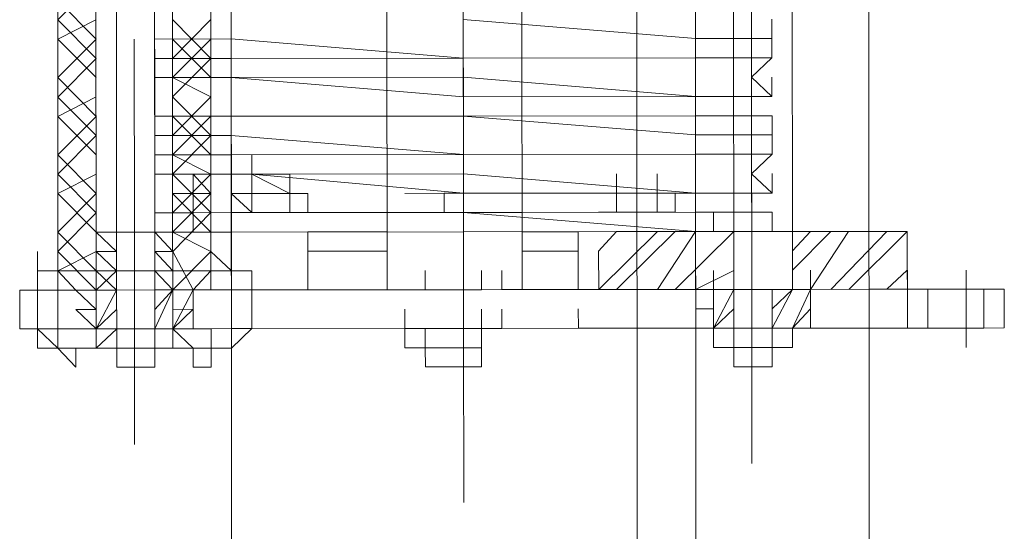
# Model space of a CAD drawing. Header units: inches. Extents: x -5850 to 5646, y 8947 to 13007.
# Tile 242 of 256: x -4032 to -4011, y 11299 to 11310. Entities that reach past the tile are written whole.
import ezdxf

# ---------------------------------------------------------------- set-up
doc = ezdxf.new("R2010")
doc.units = ezdxf.units.IN
doc.header["$MEASUREMENT"] = 0
doc.layers.add('at_Entity', color=7, linetype='Continuous')
doc.layers.add('at_Rect', color=7, linetype='Continuous')

msp = doc.modelspace()

# ---------------------------------------------------------------- linework, layer by layer
at = {"layer": 'at_Entity', "color": 7, "lineweight": 20}
for p, q in [((-4018.275, 10561.155), (-4019.022, 11398.348)), ((-4018.221, 10500.327), (-4019.022, 11398.348)), ((-4013.948, 11398.352), (-4013.146, 10500.332)), ((-4013.146, 10500.332), (-4013.948, 11398.352)), ((-4031.597, 11304.145), (-4031.622, 11332.022)), ((-4028.251, 11304.148), (-4028.276, 11332.025)), ((-4027.805, 11304.148), (-4027.83, 11332.025)), ((-4024.403, 11304.151), (-4024.428, 11332.028)), ((-4021.473, 11332.031), (-4021.448, 11304.154)), ((-4017.656, 11304.157), (-4017.681, 11332.034)), ((-4030.761, 11305.412), (-4030.784, 11331.175)), ((-4030.315, 11305.412), (-4030.338, 11331.175)), ((-4029.502, 11331.176), (-4029.479, 11305.413)), ((-4029.112, 11331.176), (-4029.089, 11305.413)), ((-4016.819, 11304.158), (-4016.843, 11331.187)), ((-4015.561, 11331.188), (-4015.538, 11305.425)), ((-4027.141, 10561.147), (-4027.826, 11328.222)), ((-4016.938, 10500.328), (-4017.677, 11328.231)), ((-4029.483, 11310.058), (-4029.483, 11309.634)), ((-4022.736, 11310.064), (-4017.661, 11309.645)), ((-4015.988, 11309.646), (-4015.988, 11310.07)), ((-4029.483, 11309.634), (-4027.81, 11309.636)), ((-4029.483, 11309.634), (-4029.482, 11309.21)), ((-4027.81, 11309.636), (-4022.735, 11309.216)), ((-4017.661, 11309.645), (-4015.988, 11309.646)), ((-4016.433, 11309.222), (-4016.434, 11309.646)), ((-4016.434, 11309.646), (-4015.988, 11309.646)), ((-4015.987, 11309.222), (-4015.988, 11309.646)), ((-4029.482, 11309.21), (-4027.809, 11309.212)), ((-4029.482, 11308.792), (-4029.482, 11309.21)), ((-4029.482, 11309.21), (-4029.482, 11308.792)), ((-4022.735, 11309.216), (-4027.809, 11309.212)), ((-4022.735, 11309.216), (-4017.66, 11309.221)), ((-4017.66, 11309.221), (-4022.735, 11309.216)), ((-4017.66, 11309.221), (-4015.987, 11309.222)), ((-4015.987, 11309.222), (-4017.66, 11309.221)), ((-4015.987, 11309.222), (-4016.433, 11309.222)), ((-4016.433, 11308.804), (-4015.987, 11309.222)), ((-4029.482, 11308.792), (-4027.809, 11308.794)), ((-4027.809, 11308.794), (-4029.482, 11308.792)), ((-4029.482, 11308.792), (-4029.481, 11307.944)), ((-4022.734, 11308.798), (-4027.809, 11308.794)), ((-4027.809, 11308.794), (-4022.734, 11308.374)), ((-4022.734, 11308.798), (-4017.66, 11308.379)), ((-4015.987, 11308.38), (-4016.433, 11308.804)), ((-4015.987, 11308.38), (-4015.987, 11308.804)), ((-4029.481, 11307.944), (-4029.482, 11308.368)), ((-4017.66, 11308.379), (-4022.734, 11308.374)), ((-4017.66, 11308.379), (-4015.987, 11308.38)), ((-4015.987, 11308.38), (-4017.66, 11308.379)), ((-4016.432, 11307.956), (-4016.433, 11308.38)), ((-4016.433, 11308.38), (-4015.987, 11308.38)), ((-4029.481, 11307.944), (-4027.808, 11307.946)), ((-4027.808, 11307.946), (-4029.481, 11307.944)), ((-4029.481, 11307.944), (-4029.481, 11307.526)), ((-4027.808, 11307.946), (-4022.734, 11307.95)), ((-4022.734, 11307.95), (-4027.808, 11307.946)), ((-4017.659, 11307.955), (-4022.734, 11307.95)), ((-4022.734, 11307.95), (-4017.659, 11307.537)), ((-4017.659, 11307.955), (-4015.986, 11307.957)), ((-4015.986, 11307.957), (-4016.432, 11307.956)), ((-4015.986, 11307.538), (-4015.986, 11307.957)), ((-4029.481, 11307.526), (-4027.808, 11307.528)), ((-4029.481, 11307.526), (-4029.48, 11307.102)), ((-4027.808, 11307.528), (-4022.733, 11307.108)), ((-4017.659, 11307.537), (-4015.986, 11307.538)), ((-4016.432, 11307.114), (-4016.432, 11307.538)), ((-4016.432, 11307.538), (-4015.986, 11307.538)), ((-4015.985, 11307.114), (-4015.986, 11307.538)), ((-4029.48, 11307.102), (-4027.807, 11307.104)), ((-4029.48, 11306.679), (-4029.48, 11307.102)), ((-4029.48, 11307.102), (-4029.48, 11306.679)), ((-4027.807, 11307.104), (-4022.733, 11307.108)), ((-4022.733, 11307.108), (-4017.658, 11307.113)), ((-4017.658, 11307.113), (-4022.733, 11307.108)), ((-4017.658, 11307.113), (-4015.985, 11307.114)), ((-4015.985, 11307.114), (-4017.658, 11307.113)), ((-4015.985, 11307.114), (-4016.432, 11307.114)), ((-4016.431, 11306.69), (-4015.985, 11307.114)), ((-4029.48, 11306.679), (-4027.807, 11306.68)), ((-4029.48, 11306.679), (-4029.09, 11306.679)), ((-4029.48, 11306.679), (-4029.479, 11305.413)), ((-4029.089, 11306.255), (-4029.09, 11306.679)), ((-4029.09, 11306.679), (-4028.644, 11306.679)), ((-4027.807, 11306.68), (-4028.644, 11306.679)), ((-4028.644, 11306.679), (-4028.253, 11306.256)), ((-4027.807, 11306.68), (-4022.733, 11306.685)), ((-4026.525, 11306.681), (-4027.807, 11306.68)), ((-4026.524, 11306.257), (-4027.361, 11306.681)), ((-4027.361, 11306.681), (-4022.732, 11306.261)), ((-4027.361, 11306.257), (-4027.361, 11306.681)), ((-4027.361, 11306.257), (-4027.361, 11306.681)), ((-4027.361, 11306.257), (-4027.361, 11306.681)), ((-4026.524, 11306.257), (-4026.525, 11306.681)), ((-4026.524, 11306.257), (-4026.525, 11306.681)), ((-4026.525, 11306.681), (-4026.524, 11305.839)), ((-4026.524, 11306.257), (-4026.525, 11306.681)), ((-4026.525, 11306.681), (-4026.524, 11306.257)), ((-4026.524, 11306.257), (-4026.525, 11306.681)), ((-4026.524, 11306.257), (-4026.525, 11306.681)), ((-4022.733, 11306.685), (-4017.658, 11306.265)), ((-4019.386, 11306.264), (-4019.387, 11306.688)), ((-4018.494, 11306.265), (-4018.494, 11306.688)), ((-4018.494, 11306.265), (-4018.494, 11306.688)), ((-4015.985, 11306.267), (-4016.431, 11306.69)), ((-4015.985, 11306.267), (-4015.985, 11306.691)), ((-4029.479, 11305.837), (-4029.48, 11306.255)), ((-4029.089, 11306.255), (-4029.089, 11305.413)), ((-4029.089, 11306.255), (-4029.089, 11305.837)), ((-4028.252, 11305.414), (-4028.253, 11306.256)), ((-4028.252, 11305.838), (-4028.253, 11306.256)), ((-4027.807, 11306.256), (-4027.361, 11306.257)), ((-4027.36, 11305.838), (-4027.807, 11306.256)), ((-4027.361, 11306.257), (-4027.36, 11305.838)), ((-4027.36, 11305.838), (-4027.361, 11306.257)), ((-4026.524, 11306.257), (-4026.134, 11306.258)), ((-4026.524, 11306.257), (-4026.134, 11306.258)), ((-4026.134, 11306.258), (-4026.524, 11306.257)), ((-4026.524, 11306.257), (-4026.524, 11305.839)), ((-4026.524, 11306.257), (-4026.524, 11305.839)), ((-4026.134, 11306.258), (-4026.133, 11305.84)), ((-4017.658, 11306.265), (-4022.732, 11306.261)), ((-4018.494, 11306.265), (-4019.386, 11306.264)), ((-4019.386, 11306.264), (-4018.494, 11306.265)), ((-4019.386, 11306.264), (-4018.94, 11306.264)), ((-4019.386, 11306.264), (-4019.386, 11305.846)), ((-4019.386, 11306.264), (-4018.94, 11306.264)), ((-4019.386, 11306.264), (-4019.386, 11305.846)), ((-4018.94, 11306.264), (-4018.94, 11305.846)), ((-4018.94, 11306.264), (-4018.94, 11305.846)), ((-4018.494, 11306.265), (-4018.494, 11305.846)), ((-4018.494, 11305.846), (-4018.494, 11306.265)), ((-4018.103, 11305.847), (-4018.104, 11306.265)), ((-4018.103, 11305.847), (-4018.104, 11306.265)), ((-4017.658, 11306.265), (-4015.985, 11306.267)), ((-4015.985, 11306.267), (-4017.658, 11306.265)), ((-4016.431, 11306.266), (-4015.985, 11306.267)), ((-4016.43, 11305.848), (-4016.431, 11306.266)), ((-4030.761, 11305.412), (-4030.762, 11305.835)), ((-4030.761, 11305.412), (-4030.762, 11305.835)), ((-4030.315, 11305.412), (-4030.316, 11305.836)), ((-4027.806, 11305.838), (-4029.479, 11305.837)), ((-4029.479, 11305.413), (-4029.479, 11305.837)), ((-4029.479, 11305.413), (-4029.479, 11305.837)), ((-4029.479, 11305.837), (-4028.643, 11305.837)), ((-4029.479, 11305.413), (-4029.479, 11305.837)), ((-4029.089, 11305.413), (-4029.089, 11305.837)), ((-4029.089, 11305.413), (-4029.089, 11305.837)), ((-4029.089, 11305.413), (-4029.089, 11305.837)), ((-4029.089, 11305.837), (-4028.643, 11305.837)), ((-4028.643, 11305.837), (-4027.806, 11305.838)), ((-4028.643, 11305.837), (-4028.252, 11305.838)), ((-4028.252, 11305.838), (-4028.252, 11305.414)), ((-4027.806, 11305.838), (-4022.732, 11305.843)), ((-4022.732, 11305.843), (-4027.806, 11305.838)), ((-4026.524, 11305.839), (-4027.36, 11305.838)), ((-4027.36, 11305.838), (-4026.524, 11305.839)), ((-4026.133, 11305.84), (-4026.524, 11305.839)), ((-4022.732, 11305.843), (-4021.449, 11305.844)), ((-4022.732, 11305.843), (-4017.657, 11305.423)), ((-4021.449, 11305.844), (-4017.657, 11305.847)), ((-4018.494, 11305.846), (-4019.386, 11305.846)), ((-4019.386, 11305.846), (-4018.494, 11305.846)), ((-4018.94, 11305.846), (-4019.386, 11305.846)), ((-4018.94, 11305.846), (-4019.386, 11305.846)), ((-4017.657, 11305.847), (-4015.984, 11305.849)), ((-4017.657, 11305.423), (-4017.657, 11305.847)), ((-4017.267, 11305.424), (-4017.267, 11305.847)), ((-4016.82, 11305.424), (-4016.821, 11305.848)), ((-4016.82, 11305.424), (-4016.821, 11305.848)), ((-4016.82, 11305.424), (-4016.821, 11305.848)), ((-4016.82, 11305.424), (-4016.821, 11305.848)), ((-4015.984, 11305.849), (-4016.43, 11305.848)), ((-4015.984, 11305.849), (-4015.984, 11305.425)), ((-4015.984, 11305.425), (-4015.984, 11305.849)), ((-4015.538, 11305.425), (-4015.538, 11305.849)), ((-4015.538, 11305.425), (-4015.538, 11305.849)), ((-4015.538, 11305.425), (-4015.538, 11305.849)), ((-4031.598, 11304.987), (-4031.598, 11305.411)), ((-4030.315, 11305.412), (-4030.761, 11305.412)), ((-4030.761, 11304.564), (-4030.761, 11305.412)), ((-4030.315, 11305.412), (-4030.761, 11305.412)), ((-4030.315, 11305.412), (-4029.479, 11305.413)), ((-4029.479, 11305.413), (-4030.315, 11305.412)), ((-4030.315, 11304.564), (-4030.315, 11305.412)), ((-4029.479, 11305.413), (-4028.252, 11305.414)), ((-4029.089, 11305.413), (-4029.479, 11305.413)), ((-4029.089, 11305.413), (-4029.479, 11305.413)), ((-4029.478, 11304.565), (-4029.479, 11305.413)), ((-4029.088, 11304.566), (-4029.089, 11305.413)), ((-4028.252, 11305.414), (-4027.806, 11305.414)), ((-4028.251, 11304.148), (-4028.252, 11305.414)), ((-4027.806, 11305.414), (-4022.731, 11305.419)), ((-4026.133, 11305.416), (-4024.404, 11305.417)), ((-4026.132, 11304.15), (-4026.133, 11305.416)), ((-4022.731, 11305.419), (-4017.657, 11305.423)), ((-4020.222, 11305.421), (-4021.449, 11305.42)), ((-4019.386, 11305.422), (-4019.776, 11304.998)), ((-4016.82, 11305.424), (-4019.386, 11305.422)), ((-4015.984, 11305.425), (-4017.657, 11305.423)), ((-4017.657, 11305.423), (-4016.43, 11305.424)), ((-4017.657, 11305.423), (-4017.656, 11304.157)), ((-4017.267, 11305.424), (-4016.82, 11305.424)), ((-4016.82, 11305.424), (-4017.267, 11305.424)), ((-4013.028, 11305.427), (-4016.82, 11305.424)), ((-4015.538, 11305.425), (-4016.82, 11305.424)), ((-4016.82, 11305.424), (-4015.984, 11305.425)), ((-4015.984, 11305.425), (-4016.82, 11305.424)), ((-4016.82, 11305.424), (-4016.819, 11304.158)), ((-4016.82, 11305.424), (-4016.819, 11304.158)), ((-4016.43, 11305.424), (-4015.984, 11305.425)), ((-4015.984, 11305.425), (-4015.538, 11305.425)), ((-4015.538, 11305.425), (-4015.984, 11305.425)), ((-4015.984, 11305.425), (-4015.538, 11305.425)), ((-4015.537, 11304.159), (-4015.538, 11305.425)), ((-4015.538, 11305.425), (-4015.537, 11304.159)), ((-4015.537, 11304.159), (-4015.538, 11305.425)), ((-4013.028, 11305.004), (-4013.028, 11305.427)), ((-4032.043, 11304.563), (-4032.044, 11304.987)), ((-4031.597, 11304.563), (-4031.598, 11304.987)), ((-4031.598, 11304.987), (-4031.597, 11304.563)), ((-4030.761, 11304.564), (-4030.761, 11304.988)), ((-4029.088, 11304.566), (-4029.088, 11304.989)), ((-4027.805, 11304.567), (-4028.252, 11304.99)), ((-4026.133, 11304.992), (-4024.404, 11304.994)), ((-4020.222, 11304.997), (-4021.448, 11304.996)), ((-4019.775, 11304.156), (-4019.776, 11304.998)), ((-4013.027, 11304.162), (-4013.028, 11305.004)), ((-4032.043, 11304.145), (-4032.043, 11304.563)), ((-4031.597, 11304.563), (-4032.043, 11304.563)), ((-4032.043, 11304.145), (-4032.043, 11304.563)), ((-4032.042, 11303.297), (-4032.043, 11304.563)), ((-4031.597, 11304.145), (-4031.597, 11304.563)), ((-4031.597, 11304.145), (-4031.597, 11304.563)), ((-4030.76, 11304.146), (-4030.761, 11304.564)), ((-4030.76, 11304.146), (-4030.761, 11304.564)), ((-4030.761, 11304.564), (-4030.76, 11304.146)), ((-4030.315, 11304.564), (-4030.76, 11304.146)), ((-4030.314, 11304.146), (-4030.315, 11304.564)), ((-4030.314, 11304.146), (-4030.315, 11304.564)), ((-4029.478, 11304.147), (-4029.478, 11304.565)), ((-4029.478, 11304.147), (-4029.478, 11304.565)), ((-4029.087, 11304.147), (-4029.478, 11304.565)), ((-4029.087, 11304.147), (-4029.088, 11304.566)), ((-4029.088, 11304.566), (-4029.087, 11304.147)), ((-4029.087, 11304.147), (-4029.088, 11304.566)), ((-4027.805, 11304.567), (-4028.251, 11304.566)), ((-4027.359, 11304.567), (-4027.805, 11304.567)), ((-4027.805, 11304.567), (-4027.805, 11304.148)), ((-4027.805, 11304.148), (-4027.805, 11304.567)), ((-4027.359, 11304.149), (-4027.359, 11304.567)), ((-4023.567, 11304.152), (-4023.567, 11304.57)), ((-4022.34, 11304.153), (-4022.34, 11304.572)), ((-4022.34, 11304.153), (-4022.34, 11304.572)), ((-4021.894, 11304.154), (-4021.894, 11304.572)), ((-4017.656, 11304.157), (-4017.656, 11304.576)), ((-4017.265, 11304.158), (-4017.266, 11304.576)), ((-4017.265, 11304.158), (-4017.266, 11304.576)), ((-4017.265, 11304.158), (-4017.266, 11304.576)), ((-4016.819, 11304.158), (-4016.82, 11304.576)), ((-4015.537, 11304.159), (-4015.537, 11304.578)), ((-4015.537, 11304.159), (-4015.537, 11304.578)), ((-4015.537, 11304.159), (-4015.537, 11304.578)), ((-4015.537, 11304.159), (-4015.537, 11304.578)), ((-4015.146, 11304.16), (-4015.147, 11304.578)), ((-4013.027, 11304.162), (-4013.028, 11304.58)), ((-4013.027, 11304.162), (-4013.028, 11304.58)), ((-4032.043, 11304.145), (-4032.433, 11304.144)), ((-4032.433, 11304.144), (-4032.433, 11303.297)), ((-4032.043, 11304.145), (-4032.042, 11303.297)), ((-4032.042, 11302.873), (-4032.043, 11304.145)), ((-4031.597, 11304.145), (-4032.043, 11304.145)), ((-4032.043, 11304.145), (-4032.042, 11303.297)), ((-4030.76, 11304.146), (-4031.597, 11304.145)), ((-4031.597, 11304.145), (-4031.596, 11303.297)), ((-4031.206, 11304.145), (-4031.597, 11304.145)), ((-4031.597, 11304.145), (-4031.596, 11303.297)), ((-4030.314, 11304.146), (-4031.206, 11304.145)), ((-4030.76, 11304.146), (-4030.314, 11304.146)), ((-4030.314, 11304.146), (-4029.478, 11304.147)), ((-4030.314, 11304.146), (-4030.313, 11303.299)), ((-4030.314, 11304.146), (-4030.313, 11303.299)), ((-4028.641, 11304.148), (-4029.478, 11304.147)), ((-4029.087, 11304.147), (-4029.478, 11304.147)), ((-4029.087, 11304.147), (-4029.478, 11304.147)), ((-4029.478, 11304.147), (-4029.477, 11303.299)), ((-4029.478, 11304.147), (-4029.477, 11303.299)), ((-4028.251, 11304.148), (-4029.087, 11304.147)), ((-4028.251, 11304.148), (-4028.641, 11304.148)), ((-4028.251, 11304.148), (-4023.567, 11304.152)), ((-4027.805, 11304.148), (-4028.251, 11304.148)), ((-4022.73, 11304.153), (-4027.805, 11304.148)), ((-4027.359, 11304.149), (-4027.805, 11304.148)), ((-4027.804, 11303.301), (-4027.805, 11304.148)), ((-4027.805, 11304.148), (-4027.804, 11303.301)), ((-4027.358, 11303.301), (-4027.359, 11304.149)), ((-4027.358, 11303.301), (-4027.359, 11304.149)), ((-4023.567, 11304.152), (-4026.132, 11304.15)), ((-4026.132, 11304.15), (-4024.013, 11304.152)), ((-4024.013, 11304.152), (-4024.403, 11304.151)), ((-4024.013, 11304.152), (-4021.894, 11304.154)), ((-4021.894, 11304.154), (-4024.013, 11304.152)), ((-4023.567, 11304.152), (-4024.013, 11304.152)), ((-4022.73, 11304.153), (-4023.567, 11304.152)), ((-4023.567, 11304.152), (-4022.73, 11304.153)), ((-4017.656, 11304.157), (-4022.73, 11304.153)), ((-4022.73, 11304.153), (-4022.34, 11304.153)), ((-4019.775, 11304.156), (-4022.34, 11304.153)), ((-4020.221, 11304.155), (-4022.34, 11304.153)), ((-4021.894, 11304.154), (-4022.34, 11304.153)), ((-4020.221, 11304.155), (-4021.894, 11304.154)), ((-4021.448, 11304.154), (-4021.894, 11304.154)), ((-4019.775, 11304.156), (-4017.656, 11304.157)), ((-4019.384, 11304.156), (-4019.775, 11304.156)), ((-4017.265, 11304.158), (-4019.384, 11304.156)), ((-4017.656, 11304.157), (-4016.819, 11304.158)), ((-4017.265, 11304.158), (-4016.819, 11304.158)), ((-4016.819, 11304.158), (-4017.265, 11304.158)), ((-4016.819, 11304.158), (-4017.265, 11304.158)), ((-4015.983, 11304.159), (-4016.819, 11304.158)), ((-4016.819, 11303.311), (-4016.819, 11304.158)), ((-4016.819, 11304.158), (-4016.819, 11303.311)), ((-4015.982, 11303.311), (-4015.983, 11304.159)), ((-4015.983, 11304.159), (-4015.537, 11304.159)), ((-4015.983, 11304.159), (-4015.982, 11303.311)), ((-4013.027, 11304.162), (-4015.537, 11304.159)), ((-4015.537, 11304.159), (-4015.146, 11304.16)), ((-4015.537, 11304.159), (-4015.146, 11304.16)), ((-4015.537, 11304.159), (-4015.146, 11304.16)), ((-4015.146, 11304.16), (-4013.864, 11304.161)), ((-4013.864, 11304.161), (-4013.027, 11304.162)), ((-4013.864, 11304.161), (-4013.863, 11303.313)), ((-4013.027, 11304.162), (-4011.354, 11304.163)), ((-4012.58, 11303.314), (-4012.581, 11304.162)), ((-4011.354, 11304.163), (-4010.908, 11304.164)), ((-4011.354, 11303.315), (-4011.354, 11304.163)), ((-4010.908, 11303.316), (-4010.908, 11304.164)), ((-4031.596, 11303.297), (-4031.596, 11303.721)), ((-4030.76, 11303.298), (-4030.76, 11303.722)), ((-4030.76, 11303.298), (-4030.76, 11303.722)), ((-4030.76, 11303.298), (-4030.76, 11303.722)), ((-4029.087, 11303.3), (-4029.087, 11303.723)), ((-4024.012, 11303.304), (-4024.013, 11303.728)), ((-4022.339, 11303.306), (-4022.34, 11303.729)), ((-4022.339, 11303.306), (-4022.34, 11303.729)), ((-4021.893, 11303.306), (-4021.893, 11303.73)), ((-4017.265, 11303.31), (-4017.265, 11303.734)), ((-4017.265, 11303.31), (-4017.265, 11303.734)), ((-4016.819, 11303.311), (-4016.819, 11303.734)), ((-4013.027, 11303.314), (-4013.027, 11303.738)), ((-4032.042, 11303.297), (-4032.433, 11303.297)), ((-4032.042, 11303.297), (-4031.596, 11303.297)), ((-4031.596, 11303.297), (-4032.042, 11303.297)), ((-4031.596, 11303.297), (-4032.042, 11303.297)), ((-4030.76, 11303.298), (-4031.596, 11303.297)), ((-4031.596, 11303.297), (-4031.596, 11302.874)), ((-4029.087, 11303.3), (-4030.76, 11303.298)), ((-4030.76, 11303.298), (-4029.477, 11303.299)), ((-4030.76, 11303.298), (-4030.759, 11302.874)), ((-4030.313, 11303.299), (-4030.313, 11302.875)), ((-4029.087, 11303.3), (-4029.477, 11303.299)), ((-4029.477, 11303.299), (-4029.477, 11302.876)), ((-4029.087, 11303.3), (-4029.086, 11302.876)), ((-4029.087, 11303.3), (-4028.64, 11302.876)), ((-4028.641, 11303.3), (-4029.087, 11303.3)), ((-4029.087, 11303.3), (-4029.086, 11302.876)), ((-4028.25, 11303.3), (-4028.641, 11303.3)), ((-4028.25, 11303.3), (-4024.012, 11303.304)), ((-4027.804, 11302.877), (-4027.358, 11303.301)), ((-4027.804, 11302.877), (-4027.804, 11303.301)), ((-4027.804, 11303.301), (-4027.358, 11303.301)), ((-4023.176, 11303.305), (-4024.012, 11303.304)), ((-4024.012, 11303.304), (-4023.176, 11303.305)), ((-4022.73, 11303.305), (-4024.012, 11303.304)), ((-4024.012, 11303.304), (-4024.012, 11302.88)), ((-4023.566, 11303.305), (-4023.566, 11302.881)), ((-4023.176, 11303.305), (-4022.339, 11303.306)), ((-4022.339, 11303.306), (-4023.176, 11303.305)), ((-4022.339, 11303.306), (-4022.73, 11303.305)), ((-4022.73, 11303.305), (-4022.729, 11302.882)), ((-4022.339, 11303.306), (-4020.22, 11303.308)), ((-4022.338, 11302.464), (-4022.339, 11303.306)), ((-4022.339, 11302.882), (-4022.339, 11303.306)), ((-4022.339, 11303.306), (-4022.339, 11302.882)), ((-4022.339, 11303.306), (-4021.893, 11303.306)), ((-4020.22, 11303.308), (-4017.265, 11303.31)), ((-4017.265, 11303.31), (-4016.819, 11303.311)), ((-4016.819, 11303.311), (-4017.265, 11303.31)), ((-4017.265, 11303.31), (-4016.819, 11303.311)), ((-4017.265, 11303.31), (-4016.428, 11303.311)), ((-4017.265, 11303.31), (-4017.264, 11302.886)), ((-4016.819, 11303.311), (-4016.818, 11302.469)), ((-4016.819, 11303.311), (-4015.982, 11303.311)), ((-4016.819, 11303.311), (-4016.818, 11302.469)), ((-4016.819, 11303.311), (-4015.982, 11303.311)), ((-4016.819, 11303.311), (-4016.818, 11302.887)), ((-4016.428, 11303.311), (-4016.819, 11303.311)), ((-4015.536, 11303.312), (-4016.428, 11303.311)), ((-4015.982, 11303.311), (-4016.428, 11303.311)), ((-4015.982, 11303.311), (-4015.146, 11303.312)), ((-4015.982, 11303.311), (-4015.536, 11303.312)), ((-4015.536, 11303.312), (-4015.982, 11303.311)), ((-4015.982, 11303.311), (-4015.981, 11302.469)), ((-4015.982, 11303.311), (-4015.981, 11302.469)), ((-4015.982, 11303.311), (-4015.982, 11302.888)), ((-4015.536, 11303.312), (-4015.536, 11302.888)), ((-4015.146, 11303.312), (-4013.863, 11303.313)), ((-4013.863, 11303.313), (-4013.027, 11303.314)), ((-4013.027, 11303.314), (-4011.354, 11303.315)), ((-4011.354, 11303.315), (-4010.908, 11303.316)), ((-4031.596, 11302.874), (-4032.042, 11302.873)), ((-4031.205, 11302.456), (-4031.596, 11302.874)), ((-4031.596, 11302.874), (-4031.205, 11302.874)), ((-4031.205, 11302.456), (-4031.205, 11302.874)), ((-4031.205, 11302.874), (-4030.759, 11302.874)), ((-4031.205, 11302.874), (-4030.759, 11302.874)), ((-4029.086, 11302.876), (-4030.759, 11302.874)), ((-4030.313, 11302.457), (-4030.313, 11302.875)), ((-4030.313, 11302.875), (-4030.313, 11302.457)), ((-4029.476, 11302.457), (-4029.477, 11302.876)), ((-4029.477, 11302.876), (-4029.476, 11302.457)), ((-4029.086, 11302.876), (-4028.64, 11302.876)), ((-4028.64, 11302.876), (-4028.25, 11302.877)), ((-4028.64, 11302.876), (-4028.64, 11302.458)), ((-4028.249, 11302.458), (-4028.25, 11302.877)), ((-4028.25, 11302.877), (-4027.804, 11302.877)), ((-4028.25, 11302.877), (-4027.804, 11302.877)), ((-4022.339, 11302.882), (-4024.012, 11302.88)), ((-4023.565, 11302.463), (-4023.566, 11302.881)), ((-4023.566, 11302.881), (-4023.565, 11302.463)), ((-4022.729, 11302.463), (-4022.729, 11302.882)), ((-4022.729, 11302.463), (-4022.729, 11302.882)), ((-4022.729, 11302.882), (-4022.729, 11302.463)), ((-4015.536, 11302.888), (-4017.264, 11302.886)), ((-4016.818, 11302.469), (-4016.818, 11302.887)), ((-4016.818, 11302.887), (-4016.818, 11302.469)), ((-4015.982, 11302.888), (-4015.981, 11302.469)), ((-4030.313, 11302.457), (-4029.476, 11302.457)), ((-4029.476, 11302.457), (-4030.313, 11302.457)), ((-4029.476, 11302.457), (-4030.313, 11302.457)), ((-4028.64, 11302.458), (-4028.249, 11302.458)), ((-4023.565, 11302.463), (-4022.729, 11302.463)), ((-4022.729, 11302.463), (-4023.565, 11302.463)), ((-4022.338, 11302.464), (-4022.729, 11302.463)), ((-4022.729, 11302.463), (-4022.338, 11302.464)), ((-4015.981, 11302.469), (-4016.818, 11302.469)), ((-4016.818, 11302.469), (-4015.981, 11302.469)), ((-4015.981, 11302.469), (-4016.818, 11302.469))]:
    msp.add_line(p, q, dxfattribs=at)
at = {"layer": 'at_Entity', "color": 3, "lineweight": 20}
for p, q in [((-4031.602, 11310.056), (-4030.766, 11310.904)), ((-4031.602, 11310.48), (-4030.765, 11309.633)), ((-4022.736, 11310.488), (-4022.732, 11306.261)), ((-4016.435, 11310.493), (-4016.431, 11306.69)), ((-4031.602, 11309.632), (-4030.766, 11310.057)), ((-4031.602, 11310.056), (-4030.765, 11309.209)), ((-4029.093, 11310.058), (-4028.255, 11309.211)), ((-4029.092, 11309.211), (-4028.256, 11310.059)), ((-4022.736, 11310.064), (-4022.735, 11309.216)), ((-4031.602, 11309.632), (-4030.764, 11308.791)), ((-4031.601, 11308.79), (-4030.765, 11309.633)), ((-4029.925, 11305.412), (-4029.929, 11309.634)), ((-4029.092, 11308.792), (-4028.256, 11309.635)), ((-4029.092, 11309.634), (-4028.255, 11308.793)), ((-4022.735, 11309.216), (-4022.735, 11309.64)), ((-4031.601, 11308.366), (-4030.765, 11309.209)), ((-4029.091, 11308.369), (-4028.255, 11309.211)), ((-4022.735, 11309.216), (-4022.734, 11308.798)), ((-4031.601, 11308.79), (-4030.764, 11307.943)), ((-4029.092, 11308.792), (-4028.255, 11308.369)), ((-4022.734, 11308.798), (-4022.734, 11308.374)), ((-4031.601, 11308.366), (-4030.763, 11307.525)), ((-4031.6, 11307.943), (-4030.764, 11308.367)), ((-4029.091, 11308.369), (-4028.254, 11307.527)), ((-4029.09, 11307.527), (-4028.255, 11308.369)), ((-4022.734, 11307.95), (-4022.734, 11308.374)), ((-4022.734, 11308.374), (-4022.734, 11307.95)), ((-4031.6, 11307.943), (-4030.763, 11307.101)), ((-4031.599, 11307.101), (-4030.764, 11307.943)), ((-4029.091, 11307.945), (-4028.254, 11307.104)), ((-4029.09, 11307.103), (-4028.254, 11307.946)), ((-4022.734, 11307.95), (-4022.733, 11307.108)), ((-4031.599, 11306.677), (-4030.763, 11307.525)), ((-4029.09, 11306.679), (-4028.254, 11307.527)), ((-4022.733, 11307.108), (-4022.733, 11307.532)), ((-4031.599, 11307.101), (-4030.762, 11306.254)), ((-4029.09, 11307.103), (-4028.253, 11306.68)), ((-4027.361, 11306.681), (-4027.361, 11307.104)), ((-4022.733, 11307.108), (-4022.733, 11306.685)), ((-4022.733, 11306.685), (-4022.733, 11307.108)), ((-4031.599, 11306.253), (-4030.763, 11306.677)), ((-4031.599, 11306.677), (-4030.762, 11305.835)), ((-4029.09, 11306.679), (-4028.252, 11305.838)), ((-4029.089, 11305.837), (-4028.253, 11306.68)), ((-4028.644, 11306.679), (-4028.643, 11305.837)), ((-4027.807, 11306.68), (-4027.361, 11306.681)), ((-4027.806, 11305.838), (-4027.807, 11306.68)), ((-4027.361, 11306.681), (-4027.36, 11305.838)), ((-4027.361, 11306.257), (-4027.361, 11306.681)), ((-4027.361, 11306.681), (-4027.361, 11306.257)), ((-4027.361, 11306.257), (-4027.361, 11306.681)), ((-4027.361, 11306.257), (-4027.361, 11306.681)), ((-4026.525, 11306.681), (-4026.524, 11305.839)), ((-4022.733, 11306.685), (-4022.732, 11306.261)), ((-4022.732, 11306.261), (-4022.733, 11306.685)), ((-4022.732, 11306.261), (-4022.733, 11306.685)), ((-4018.494, 11306.265), (-4018.494, 11306.688)), ((-4018.494, 11306.265), (-4018.494, 11306.688)), ((-4016.431, 11306.69), (-4016.43, 11305.848)), ((-4031.599, 11306.253), (-4030.761, 11305.412)), ((-4031.598, 11305.411), (-4030.762, 11306.254)), ((-4029.089, 11305.413), (-4028.253, 11306.256)), ((-4029.089, 11306.255), (-4028.253, 11306.256)), ((-4029.089, 11306.255), (-4028.252, 11305.414)), ((-4027.807, 11306.256), (-4026.134, 11306.258)), ((-4027.36, 11305.838), (-4027.361, 11306.257)), ((-4024.015, 11306.26), (-4022.342, 11306.261)), ((-4022.732, 11305.843), (-4022.732, 11306.261)), ((-4022.732, 11306.261), (-4022.732, 11305.843)), ((-4019.386, 11306.264), (-4019.386, 11305.846)), ((-4018.494, 11306.265), (-4018.494, 11305.846)), ((-4018.494, 11306.265), (-4018.494, 11305.846)), ((-4018.494, 11305.846), (-4018.494, 11306.265)), ((-4018.103, 11305.847), (-4018.104, 11306.265)), ((-4018.103, 11305.847), (-4018.104, 11306.265)), ((-4031.598, 11304.987), (-4030.762, 11305.835)), ((-4029.088, 11304.989), (-4028.252, 11305.838)), ((-4028.643, 11305.837), (-4028.642, 11305.414)), ((-4027.36, 11305.838), (-4027.806, 11305.838)), ((-4022.732, 11305.843), (-4022.731, 11305.419)), ((-4022.731, 11305.419), (-4022.732, 11305.843)), ((-4022.732, 11305.843), (-4022.731, 11305.419)), ((-4019.776, 11305.845), (-4018.103, 11305.847)), ((-4016.82, 11305.424), (-4016.821, 11305.848)), ((-4016.43, 11305.848), (-4016.43, 11305.001)), ((-4016.43, 11305.848), (-4016.43, 11305.424)), ((-4031.598, 11305.411), (-4030.761, 11304.564)), ((-4030.315, 11305.412), (-4030.761, 11305.412)), ((-4030.761, 11305.412), (-4030.315, 11304.988)), ((-4029.924, 11304.147), (-4029.925, 11305.412)), ((-4029.089, 11305.413), (-4029.479, 11305.413)), ((-4029.479, 11305.413), (-4029.088, 11304.989)), ((-4029.089, 11305.413), (-4028.252, 11304.99)), ((-4022.731, 11305.419), (-4022.731, 11304.995)), ((-4022.731, 11305.419), (-4022.731, 11304.571)), ((-4022.731, 11304.995), (-4022.731, 11305.419)), ((-4022.731, 11304.995), (-4022.731, 11305.419)), ((-4022.731, 11304.995), (-4022.731, 11305.419)), ((-4020.222, 11305.421), (-4020.221, 11304.155)), ((-4019.776, 11304.998), (-4019.386, 11305.422)), ((-4019.775, 11304.156), (-4018.493, 11305.423)), ((-4019.384, 11304.156), (-4018.103, 11305.423)), ((-4018.492, 11304.157), (-4017.657, 11305.423)), ((-4018.102, 11304.157), (-4016.82, 11305.424)), ((-4016.82, 11305), (-4016.82, 11305.424)), ((-4016.429, 11303.735), (-4016.43, 11305.424)), ((-4016.43, 11305.424), (-4016.43, 11305.001)), ((-4016.43, 11305.001), (-4016.43, 11305.424)), ((-4015.538, 11305.425), (-4015.537, 11305.001)), ((-4015.537, 11305.001), (-4015.148, 11305.426)), ((-4015.537, 11304.578), (-4014.701, 11305.426)), ((-4015.146, 11304.16), (-4014.311, 11305.426)), ((-4014.7, 11304.16), (-4013.475, 11305.427)), ((-4014.31, 11304.16), (-4013.028, 11305.427)), ((-4031.598, 11304.987), (-4030.76, 11304.146)), ((-4031.597, 11304.563), (-4030.761, 11304.988)), ((-4030.315, 11304.988), (-4030.761, 11304.988)), ((-4030.761, 11304.988), (-4030.315, 11304.988)), ((-4030.761, 11304.988), (-4030.315, 11304.564)), ((-4029.088, 11304.989), (-4029.479, 11304.989)), ((-4029.479, 11304.989), (-4029.088, 11304.989)), ((-4029.479, 11304.989), (-4029.088, 11304.566)), ((-4029.088, 11304.989), (-4028.641, 11304.148)), ((-4029.087, 11304.147), (-4028.252, 11304.99)), ((-4027.803, 11302.459), (-4027.806, 11304.99)), ((-4022.731, 11304.571), (-4022.731, 11304.995)), ((-4022.731, 11304.571), (-4022.731, 11304.995)), ((-4022.731, 11304.571), (-4022.731, 11304.995)), ((-4016.82, 11304.576), (-4016.82, 11305)), ((-4016.82, 11304.576), (-4016.82, 11305)), ((-4016.43, 11305.001), (-4016.429, 11303.735)), ((-4032.043, 11304.563), (-4027.359, 11304.567)), ((-4032.043, 11304.563), (-4030.761, 11304.564)), ((-4032.042, 11303.297), (-4032.043, 11304.563)), ((-4031.597, 11304.563), (-4031.206, 11304.145)), ((-4031.597, 11304.563), (-4031.596, 11303.297)), ((-4030.761, 11304.564), (-4030.314, 11304.146)), ((-4030.315, 11304.564), (-4030.761, 11304.564)), ((-4030.761, 11304.564), (-4030.315, 11304.564)), ((-4030.761, 11304.564), (-4030.314, 11304.146)), ((-4030.76, 11304.146), (-4030.761, 11304.564)), ((-4030.76, 11304.146), (-4030.761, 11304.564)), ((-4029.088, 11304.566), (-4029.478, 11304.565)), ((-4029.478, 11304.565), (-4029.088, 11304.566)), ((-4029.087, 11304.147), (-4029.478, 11304.565)), ((-4027.805, 11304.567), (-4029.088, 11304.566)), ((-4029.088, 11304.566), (-4029.086, 11302.876)), ((-4029.088, 11304.566), (-4029.087, 11304.147)), ((-4028.641, 11304.148), (-4028.251, 11304.566)), ((-4027.805, 11304.148), (-4027.805, 11304.567)), ((-4022.731, 11304.571), (-4022.73, 11304.153)), ((-4017.656, 11304.157), (-4016.82, 11304.576)), ((-4017.265, 11304.158), (-4017.266, 11304.576)), ((-4017.265, 11304.158), (-4017.266, 11304.576)), ((-4016.429, 11304.159), (-4016.429, 11304.577)), ((-4015.537, 11304.578), (-4015.537, 11304.159)), ((-4013.473, 11304.161), (-4013.028, 11304.58)), ((-4011.745, 11304.581), (-4011.744, 11302.891)), ((-4031.206, 11304.145), (-4030.76, 11304.146)), ((-4030.76, 11303.722), (-4031.206, 11304.145)), ((-4030.76, 11303.722), (-4030.76, 11304.146)), ((-4030.314, 11304.146), (-4030.76, 11303.298)), ((-4030.314, 11304.146), (-4030.313, 11303.299)), ((-4029.921, 11300.767), (-4029.924, 11304.147)), ((-4029.477, 11303.723), (-4029.087, 11304.147)), ((-4029.087, 11304.147), (-4029.477, 11303.299)), ((-4028.641, 11304.148), (-4029.087, 11303.3)), ((-4029.087, 11303.723), (-4029.087, 11304.147)), ((-4028.641, 11303.724), (-4028.641, 11304.148)), ((-4028.641, 11303.724), (-4028.641, 11304.148)), ((-4027.359, 11304.149), (-4027.805, 11304.148)), ((-4027.358, 11303.301), (-4027.359, 11304.149)), ((-4022.73, 11303.729), (-4022.73, 11304.153)), ((-4022.73, 11304.153), (-4022.73, 11303.729)), ((-4022.73, 11303.729), (-4022.73, 11304.153)), ((-4019.775, 11304.156), (-4020.221, 11304.155)), ((-4017.265, 11304.158), (-4017.656, 11304.157)), ((-4017.265, 11303.734), (-4017.265, 11304.158)), ((-4017.265, 11304.158), (-4016.819, 11304.158)), ((-4017.265, 11303.734), (-4017.265, 11304.158)), ((-4016.819, 11304.158), (-4017.265, 11303.31)), ((-4015.982, 11303.735), (-4015.537, 11304.159)), ((-4015.537, 11304.159), (-4015.982, 11303.311)), ((-4015.537, 11304.159), (-4015.146, 11304.16)), ((-4015.146, 11304.16), (-4015.536, 11303.312)), ((-4015.146, 11303.312), (-4015.146, 11304.16)), ((-4013.027, 11303.314), (-4013.027, 11304.162)), ((-4030.76, 11303.298), (-4031.206, 11303.722)), ((-4031.206, 11303.722), (-4030.76, 11303.722)), ((-4031.206, 11303.722), (-4030.76, 11303.722)), ((-4030.76, 11303.298), (-4030.314, 11303.722)), ((-4028.641, 11303.724), (-4029.087, 11303.723)), ((-4028.641, 11303.724), (-4029.087, 11303.723)), ((-4029.087, 11303.3), (-4028.641, 11303.724)), ((-4028.641, 11303.3), (-4028.641, 11303.724)), ((-4022.73, 11303.305), (-4022.73, 11303.729)), ((-4022.73, 11303.729), (-4022.73, 11303.305)), ((-4020.221, 11303.731), (-4020.22, 11303.308)), ((-4017.265, 11303.734), (-4017.655, 11303.734)), ((-4017.655, 11303.734), (-4017.265, 11303.734)), ((-4017.265, 11303.31), (-4017.265, 11303.734)), ((-4017.265, 11303.31), (-4016.819, 11303.734)), ((-4016.819, 11303.734), (-4016.819, 11303.311)), ((-4016.819, 11303.311), (-4016.819, 11303.734)), ((-4016.429, 11303.735), (-4016.426, 11300.355)), ((-4015.982, 11303.311), (-4015.982, 11303.735)), ((-4015.536, 11303.312), (-4015.146, 11303.736)), ((-4031.596, 11302.874), (-4032.042, 11303.297)), ((-4030.313, 11303.299), (-4030.759, 11302.874)), ((-4028.25, 11302.877), (-4028.25, 11303.3)), ((-4027.804, 11302.877), (-4027.804, 11303.301)), ((-4027.804, 11303.301), (-4027.358, 11303.301)), ((-4022.73, 11303.305), (-4022.726, 11299.502)), ((-4022.73, 11303.305), (-4022.729, 11302.463)), ((-4022.729, 11302.463), (-4022.73, 11303.305)), ((-4032.042, 11302.873), (-4027.804, 11302.877)), ((-4031.205, 11302.874), (-4031.596, 11302.874)), ((-4030.759, 11302.874), (-4031.205, 11302.874)), ((-4030.313, 11302.457), (-4030.313, 11302.875)), ((-4029.476, 11302.457), (-4029.477, 11302.876)), ((-4029.086, 11302.876), (-4028.25, 11302.877)), ((-4028.25, 11302.877), (-4027.804, 11302.877)), ((-4023.565, 11302.463), (-4023.566, 11302.881)), ((-4022.729, 11302.463), (-4022.729, 11302.882)), ((-4022.729, 11302.463), (-4022.729, 11302.882)), ((-4016.818, 11302.469), (-4016.818, 11302.887)), ((-4015.981, 11302.469), (-4015.982, 11302.888))]:
    msp.add_line(p, q, dxfattribs=at)
at = {"layer": 'at_Rect', "color": 7, "lineweight": 20}
for p, q in [((-4023.155, 11306.265), (-4022.732, 11306.265)), ((-4023.155, 11306.265), (-4023.154, 11305.842)), ((-4022.732, 11305.843), (-4022.732, 11306.265)), ((-4022.732, 11305.843), (-4023.154, 11305.842))]:
    msp.add_line(p, q, dxfattribs=at)

doc.saveas('drawing.dxf')
